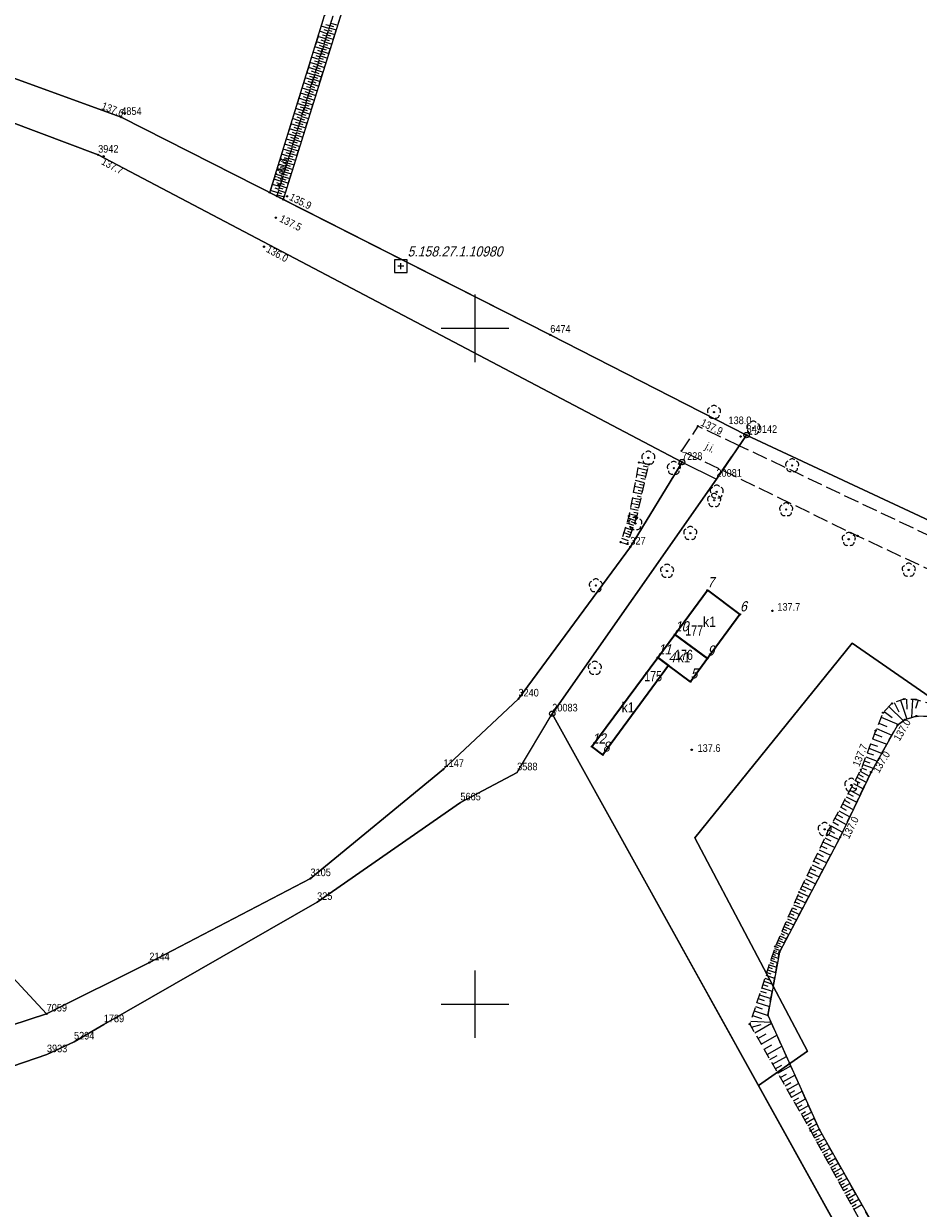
# Model space of a CAD drawing. Header units: metres. Extents: x 5548743 to 5556416, y 5707500 to 5714000.
# Tile 115 of 244: x 5553033 to 5553166, y 5711170 to 5711345. Entities that reach past the tile are written whole.
import ezdxf
from ezdxf.enums import TextEntityAlignment as Align

# ---------------------------------------------------------------- set-up
doc = ezdxf.new("R2010")
doc.units = ezdxf.units.M
for name, pattern in [('1.5_0.75', [2.25, 1.5, -0.75]), ('2.25_0.75', [3, 2.25, -0.75]), ('219-1000', [0])]:
    doc.linetypes.add(name, pattern=pattern)
doc.layers.get('0').update_dxf_attribs({"color": 2, "lineweight": 5})
doc.styles.get("Standard").update_dxf_attribs({"font": 'Working1250', "width": 0.75})

# ---------------------------------------------------------------- blocks, each defined once
blk = doc.blocks.new('PUNKTBUD')
at = {"color": 0}
blk.add_circle((0, 0), 0.09, dxfattribs=at)
blk = doc.blocks.new('203')
at = {"linetype": 'Continuous', "lineweight": 0}
h = blk.add_hatch(color=0, dxfattribs=at)
edge = h.paths.add_edge_path()
edge.add_arc((0, 0), 0.09, 0, 360)
blk = doc.blocks.new('202')
at = {"color": 0, "linetype": 'Continuous', "lineweight": 0}
blk.add_circle((0, 0), 0.4, dxfattribs=at)
blk = doc.blocks.new('OP021')
at = {"linetype": 'Continuous', "lineweight": 13}
h = blk.add_hatch(color=0, dxfattribs=at)
edge = h.paths.add_edge_path()
edge.add_arc((0, 0), 0.1, 0, 360)
at = {"color": 0, "linetype": 'Continuous', "lineweight": -3}
for centre, start, end in [((-0.476, 0.154), 110.388, 213.756), ((0, 0.5), 38.316, 141.684), ((0.476, 0.154), 326.244, 69.612), ((-0.294, -0.404), 182.272, 285.64), ((0.294, -0.404), 254.36, 357.728), ((0.294, -0.404), 254.36, 357.728)]:
    blk.add_arc(centre, 0.5, start, end, dxfattribs=at)
blk = doc.blocks.new('PW01')
at = {"linetype": 'Continuous', "lineweight": 13}
h = blk.add_hatch(color=0, dxfattribs=at)
edge = h.paths.add_edge_path()
edge.add_arc((0, 0), 0.18, 0, 360)
blk = doc.blocks.new('PIKIETAW1891')
at = {"color": 0}
blk.add_circle((0, 0), 0.09, dxfattribs=at)
blk = doc.blocks.new('OSSP')
at = {"color": 0}
for p, q in [((-0.939, 0.938), (-0.939, -0.938)), ((-0.939, 0.938), (-0.939, -0.938)), ((0.936, 0.938), (-0.939, 0.938)), ((0.936, 0.938), (-0.939, 0.938)), ((0.45, 0), (-0.45, 0)), ((0.45, 0), (-0.45, 0)), ((0, -0.45), (0, 0.45)), ((0, -0.45), (0, 0.45)), ((0.936, -0.938), (0.936, 0.938)), ((0.936, -0.938), (0.936, 0.938)), ((-0.939, -0.938), (0.936, -0.938)), ((-0.939, -0.938), (0.936, -0.938))]:
    blk.add_line(p, q, dxfattribs=at)
blk = doc.blocks.new('RAMKA1000K')
at = {"color": 0}
for p, q in [((300, 295), (300, 305)), ((295, 300), (305, 300)), ((300, 195), (300, 205)), ((295, 200), (305, 200))]:
    blk.add_line(p, q, dxfattribs=at)

msp = doc.modelspace()

# ---------------------------------------------------------------- linework, layer by layer
at = {"layer": '000 Inne (niezydentyfikowane)', "color": 7, "linetype": 'CONTINUOUS', "lineweight": 18, "flags": 128}
for points in [[(5553078.63, 5711345.15), (5553079.67, 5711344.83)], [(5553078.13, 5711343.56), (5553076.98, 5711343.92)], [(5553078.37, 5711344.33), (5553077.22, 5711344.69)], [(5553078.01, 5711343.18), (5553077.44, 5711343.36)], [(5553078.25, 5711343.94), (5553077.68, 5711344.12)], [(5553078.49, 5711344.71), (5553077.91, 5711344.89)], [(5553078.09, 5711343.41), (5553078.61, 5711343.25)], [(5553078.19, 5711343.76), (5553079.24, 5711343.43)], [(5553078.3, 5711344.11), (5553078.82, 5711343.94)], [(5553078.41, 5711344.45), (5553079.46, 5711344.13)], [(5553078.52, 5711344.8), (5553079.04, 5711344.64)], [(5553077.42, 5711341.26), (5553076.27, 5711341.62)], [(5553077.66, 5711342.03), (5553076.51, 5711342.38)], [(5553077.89, 5711342.79), (5553076.74, 5711343.15)], [(5553077.54, 5711341.64), (5553076.96, 5711341.82)], [(5553077.78, 5711342.41), (5553077.2, 5711342.59)], [(5553077.55, 5711341.67), (5553078.59, 5711341.35)], [(5553077.65, 5711342.02), (5553078.17, 5711341.86)], [(5553077.76, 5711342.37), (5553078.8, 5711342.04)], [(5553077.87, 5711342.72), (5553078.39, 5711342.55)], [(5553077.98, 5711343.06), (5553079.02, 5711342.74)], [(5553076.94, 5711339.73), (5553075.8, 5711340.09)], [(5553077.18, 5711340.5), (5553076.03, 5711340.85)], [(5553077.06, 5711340.12), (5553076.49, 5711340.29)], [(5553077.3, 5711340.88), (5553076.73, 5711341.06)], [(5553077.01, 5711339.94), (5553077.53, 5711339.78)], [(5553077.11, 5711340.29), (5553078.15, 5711339.96)], [(5553077.22, 5711340.63), (5553077.74, 5711340.47)], [(5553077.33, 5711340.98), (5553078.37, 5711340.66)], [(5553077.44, 5711341.33), (5553077.96, 5711341.16)], [(5553076.47, 5711338.21), (5553075.33, 5711338.56)], [(5553076.71, 5711338.97), (5553075.56, 5711339.33)], [(5553076.35, 5711337.83), (5553075.78, 5711338.01)], [(5553076.59, 5711338.59), (5553076.02, 5711338.77)], [(5553076.82, 5711339.35), (5553076.25, 5711339.53)], [(5553076.47, 5711338.21), (5553077.51, 5711337.89)], [(5553076.58, 5711338.56), (5553077.09, 5711338.39)], [(5553076.68, 5711338.9), (5553077.72, 5711338.58)], [(5553076.79, 5711339.25), (5553077.31, 5711339.09)], [(5553076.9, 5711339.59), (5553077.94, 5711339.27)], [(5553075.76, 5711335.93), (5553074.62, 5711336.28)], [(5553076, 5711336.69), (5553074.86, 5711337.04)], [(5553076.23, 5711337.45), (5553075.09, 5711337.8)], [(5553075.88, 5711336.31), (5553075.31, 5711336.49)], [(5553076.11, 5711337.07), (5553075.54, 5711337.25)], [(5553075.93, 5711336.48), (5553076.45, 5711336.32)], [(5553076.04, 5711336.83), (5553077.07, 5711336.51)], [(5553076.15, 5711337.17), (5553076.66, 5711337.01)], [(5553076.25, 5711337.52), (5553077.29, 5711337.2)], [(5553076.36, 5711337.86), (5553076.88, 5711337.7)], [(5553075.29, 5711334.42), (5553074.15, 5711334.77)], [(5553075.52, 5711335.17), (5553074.39, 5711335.53)], [(5553075.41, 5711334.79), (5553074.84, 5711334.97)], [(5553075.64, 5711335.55), (5553075.07, 5711335.73)], [(5553075.29, 5711334.42), (5553075.8, 5711334.26)], [(5553075.4, 5711334.76), (5553076.43, 5711334.44)], [(5553075.5, 5711335.11), (5553076.02, 5711334.94)], [(5553075.61, 5711335.45), (5553076.64, 5711335.13)], [(5553075.72, 5711335.79), (5553076.23, 5711335.63)], [(5553075.82, 5711336.14), (5553076.86, 5711335.82)], [(5553074.82, 5711332.9), (5553073.69, 5711333.26)], [(5553075.05, 5711333.66), (5553073.92, 5711334.01)], [(5553074.7, 5711332.53), (5553074.13, 5711332.7)], [(5553074.94, 5711333.28), (5553074.37, 5711333.46)], [(5553075.17, 5711334.04), (5553074.6, 5711334.21)], [(5553074.75, 5711332.7), (5553075.78, 5711332.38)], [(5553074.86, 5711333.04), (5553075.38, 5711332.88)], [(5553074.97, 5711333.38), (5553076, 5711333.06)], [(5553075.07, 5711333.73), (5553075.59, 5711333.57)], [(5553075.18, 5711334.07), (5553076.21, 5711333.75)], [(5553074.12, 5711330.64), (5553072.99, 5711331)], [(5553074.35, 5711331.4), (5553073.22, 5711331.75)], [(5553074.58, 5711332.15), (5553073.45, 5711332.5)], [(5553074.23, 5711331.02), (5553073.67, 5711331.2)], [(5553074.47, 5711331.77), (5553073.9, 5711331.95)], [(5553074.22, 5711330.98), (5553074.73, 5711330.82)], [(5553074.33, 5711331.32), (5553075.35, 5711331)], [(5553074.43, 5711331.67), (5553074.95, 5711331.51)], [(5553074.54, 5711332.01), (5553075.57, 5711331.69)], [(5553074.65, 5711332.35), (5553075.16, 5711332.19)], [(5553073.65, 5711329.14), (5553072.52, 5711329.49)], [(5553073.88, 5711329.89), (5553072.75, 5711330.24)], [(5553073.76, 5711329.52), (5553073.2, 5711329.69)], [(5553074, 5711330.27), (5553073.43, 5711330.44)], [(5553073.69, 5711329.27), (5553074.71, 5711328.95)], [(5553073.79, 5711329.61), (5553074.31, 5711329.45)], [(5553073.9, 5711329.95), (5553074.93, 5711329.63)], [(5553074.01, 5711330.3), (5553074.52, 5711330.14)], [(5553074.11, 5711330.64), (5553075.14, 5711330.32)], [(5553073.18, 5711327.65), (5553072.06, 5711327.99)], [(5553073.41, 5711328.39), (5553072.29, 5711328.74)], [(5553073.07, 5711327.27), (5553072.5, 5711327.45)], [(5553073.3, 5711328.02), (5553072.74, 5711328.19)], [(5553073.53, 5711328.77), (5553072.97, 5711328.94)], [(5553073.16, 5711327.56), (5553073.67, 5711327.4)], [(5553073.26, 5711327.9), (5553074.29, 5711327.58)], [(5553073.37, 5711328.24), (5553073.88, 5711328.08)], [(5553073.47, 5711328.59), (5553074.5, 5711328.27)], [(5553073.58, 5711328.93), (5553074.09, 5711328.77)], [(5553072.49, 5711325.41), (5553071.37, 5711325.75)], [(5553072.72, 5711326.15), (5553071.6, 5711326.5)], [(5553072.95, 5711326.9), (5553071.83, 5711327.25)], [(5553072.6, 5711325.78), (5553072.04, 5711325.95)], [(5553072.83, 5711326.52), (5553072.27, 5711326.7)], [(5553072.62, 5711325.86), (5553073.65, 5711325.54)], [(5553072.73, 5711326.2), (5553073.24, 5711326.04)], [(5553072.84, 5711326.54), (5553073.86, 5711326.22)], [(5553072.94, 5711326.88), (5553073.45, 5711326.72)], [(5553073.05, 5711327.22), (5553074.07, 5711326.9)], [(5553072.02, 5711323.92), (5553070.91, 5711324.26)], [(5553072.25, 5711324.66), (5553071.14, 5711325.01)], [(5553072.14, 5711324.29), (5553071.58, 5711324.46)], [(5553072.37, 5711325.03), (5553071.81, 5711325.21)], [(5553072.1, 5711324.15), (5553072.61, 5711323.99)], [(5553072.2, 5711324.49), (5553073.22, 5711324.18)], [(5553072.31, 5711324.83), (5553072.82, 5711324.67)], [(5553072.41, 5711325.17), (5553073.43, 5711324.86)], [(5553072.52, 5711325.51), (5553073.03, 5711325.36)], [(5553071.56, 5711322.43), (5553070.45, 5711322.78)], [(5553071.79, 5711323.17), (5553070.68, 5711323.52)], [(5553071.44, 5711322.06), (5553070.89, 5711322.23)], [(5553071.68, 5711322.8), (5553071.12, 5711322.98)], [(5553071.91, 5711323.55), (5553071.35, 5711323.72)], [(5553071.57, 5711322.45), (5553072.58, 5711322.14)], [(5553071.67, 5711322.79), (5553072.18, 5711322.64)], [(5553071.78, 5711323.13), (5553072.8, 5711322.82)], [(5553071.88, 5711323.47), (5553072.39, 5711323.31)], [(5553071.99, 5711323.81), (5553073.01, 5711323.5)], [(5553071.1, 5711320.94), (5553069.99, 5711321.28)], [(5553071.33, 5711321.69), (5553070.22, 5711322.04)], [(5553070.97, 5711320.53), (5553070.41, 5711320.71)], [(5553071.21, 5711321.32), (5553070.66, 5711321.49)], [(5553070.93, 5711320.42), (5553071.95, 5711320.1)], [(5553071.04, 5711320.76), (5553071.55, 5711320.6)], [(5553071.14, 5711321.1), (5553072.16, 5711320.78)], [(5553071.25, 5711321.44), (5553071.76, 5711321.28)], [(5553071.36, 5711321.78), (5553072.37, 5711321.46)], [(5553071.46, 5711322.12), (5553071.97, 5711321.96)], [(5553070.81, 5711320.02), (5553069.7, 5711320.36)], [(5553070.72, 5711319.74), (5553071.74, 5711319.43)], [(5553070.83, 5711320.08), (5553071.34, 5711319.92)], [(5553125.29, 5711278.05), (5553123.91, 5711278.36)], [(5553125.5, 5711278.97), (5553124.09, 5711279.29)], [(5553125.4, 5711278.51), (5553124.7, 5711278.67)], [(5553125.61, 5711279.44), (5553124.89, 5711279.6)], [(5553124.89, 5711276.28), (5553123.58, 5711276.58)], [(5553125.09, 5711277.15), (5553123.75, 5711277.46)], [(5553124.99, 5711276.71), (5553124.33, 5711276.86)], [(5553125.19, 5711277.6), (5553124.51, 5711277.75)], [(5553124.51, 5711274.6), (5553123.27, 5711274.88)], [(5553124.7, 5711275.43), (5553123.43, 5711275.72)], [(5553124.6, 5711275.01), (5553123.98, 5711275.16)], [(5553124.79, 5711275.85), (5553124.15, 5711276)], [(5553124.15, 5711273.02), (5553122.98, 5711273.28)], [(5553124.33, 5711273.8), (5553123.12, 5711274.07)], [(5553124.24, 5711273.4), (5553123.64, 5711273.54)], [(5553124.42, 5711274.2), (5553123.81, 5711274.34)], [(5553123.77, 5711271.51), (5553122.68, 5711271.9)], [(5553123.98, 5711272.25), (5553122.84, 5711272.51)], [(5553123.64, 5711271.15), (5553123.1, 5711271.35)], [(5553123.89, 5711271.88), (5553123.33, 5711272.01)], [(5553124.06, 5711272.63), (5553123.48, 5711272.76)], [(5553123.02, 5711269.4), (5553121.99, 5711269.77)], [(5553123.27, 5711270.1), (5553122.22, 5711270.47)], [(5553123.52, 5711270.8), (5553122.45, 5711271.18)], [(5553123.15, 5711269.75), (5553122.63, 5711269.94)], [(5553123.39, 5711270.45), (5553122.86, 5711270.64)], [(5553122.72, 5711268.54), (5553121.72, 5711268.9)], [(5553122.89, 5711269.03), (5553122.38, 5711269.21)], [(5553163.88, 5711245.12), (5553163.89, 5711243.65)], [(5553164.75, 5711245.07), (5553164.62, 5711242.4)], [(5553160.57, 5711243.3), (5553161.71, 5711242.41)], [(5553161.26, 5711244.03), (5553163.39, 5711241.91)], [(5553162.04, 5711244.62), (5553162.72, 5711243.26)], [(5553162.95, 5711244.95), (5553163.91, 5711242.17)], [(5553165.56, 5711244.96), (5553165.21, 5711243.72)], [(5553159.75, 5711241.59), (5553160.94, 5711241.09)], [(5553160.11, 5711242.45), (5553162.68, 5711241.38)], [(5553159.1, 5711239.99), (5553160.21, 5711239.57)], [(5553159.41, 5711240.77), (5553161.7, 5711239.82)], [(5553158.55, 5711238.53), (5553159.55, 5711238.15)], [(5553158.82, 5711239.24), (5553160.93, 5711238.44)], [(5553157.82, 5711236.6), (5553159.52, 5711235.95)], [(5553158.05, 5711237.2), (5553158.95, 5711236.87)], [(5553158.29, 5711237.85), (5553160.18, 5711237.13)], [(5553157.2, 5711234.95), (5553157.92, 5711234.68)], [(5553157.39, 5711235.47), (5553158.92, 5711234.89)], [(5553157.6, 5711236.02), (5553158.41, 5711235.71)], [(5553156.25, 5711233.1), (5553156.96, 5711232.72)], [(5553156.5, 5711233.56), (5553157.89, 5711232.82)], [(5553156.74, 5711234.02), (5553157.43, 5711233.65)], [(5553156.98, 5711234.47), (5553158.33, 5711233.75)], [(5553155.22, 5711231.18), (5553155.97, 5711230.78)], [(5553155.48, 5711231.67), (5553156.97, 5711230.88)], [(5553155.74, 5711232.16), (5553156.47, 5711231.77)], [(5553156, 5711232.63), (5553157.43, 5711231.86)], [(5553154.4, 5711229.66), (5553155.98, 5711228.81)], [(5553154.68, 5711230.17), (5553155.46, 5711229.76)], [(5553154.95, 5711230.68), (5553156.48, 5711229.86)], [(5553153.25, 5711227.51), (5553154.94, 5711226.6)], [(5553153.54, 5711228.06), (5553154.37, 5711227.61)], [(5553153.83, 5711228.6), (5553155.47, 5711227.72)], [(5553154.12, 5711229.13), (5553154.92, 5711228.7)], [(5553152.33, 5711225.8), (5553153.22, 5711225.32)], [(5553152.64, 5711226.38), (5553154.39, 5711225.44)], [(5553152.95, 5711226.95), (5553153.81, 5711226.49)], [(5553151.76, 5711224.6), (5553152.65, 5711224.18)], [(5553152.04, 5711225.2), (5553153.85, 5711224.35)], [(5553150.66, 5711222.27), (5553151.5, 5711221.87)], [(5553150.93, 5711222.84), (5553152.63, 5711222.04)], [(5553151.2, 5711223.42), (5553152.06, 5711223.01)], [(5553151.48, 5711224), (5553153.23, 5711223.18)], [(5553149.88, 5711220.61), (5553151.48, 5711219.86)], [(5553150.14, 5711221.16), (5553150.95, 5711220.77)], [(5553150.4, 5711221.71), (5553152.04, 5711220.93)], [(5553149.13, 5711219.03), (5553149.9, 5711218.67)], [(5553149.38, 5711219.55), (5553150.93, 5711218.82)], [(5553149.63, 5711220.08), (5553150.41, 5711219.71)], [(5553148.19, 5711217.04), (5553148.91, 5711216.7)], [(5553148.42, 5711217.52), (5553149.88, 5711216.84)], [(5553148.65, 5711218.02), (5553149.39, 5711217.67)], [(5553148.89, 5711218.52), (5553150.39, 5711217.81)], [(5553147.55, 5711215.61), (5553148.91, 5711215.01)], [(5553147.75, 5711216.08), (5553148.45, 5711215.77)], [(5553147.96, 5711216.55), (5553149.39, 5711215.92)], [(5553146.77, 5711213.84), (5553148, 5711213.29)], [(5553146.95, 5711214.27), (5553147.59, 5711213.99)], [(5553147.15, 5711214.7), (5553148.44, 5711214.13)], [(5553147.34, 5711215.15), (5553148.01, 5711214.86)], [(5553145.89, 5711211.86), (5553146.44, 5711211.62)], [(5553146.06, 5711212.23), (5553147.18, 5711211.74)], [(5553146.23, 5711212.62), (5553146.8, 5711212.37)], [(5553146.4, 5711213.02), (5553147.58, 5711212.5)], [(5553146.58, 5711213.42), (5553147.19, 5711213.16)], [(5553145.12, 5711210.1), (5553146.09, 5711209.67)], [(5553145.26, 5711210.44), (5553145.76, 5711210.22)], [(5553145.42, 5711210.78), (5553146.44, 5711210.33)], [(5553145.57, 5711211.13), (5553146.09, 5711210.9)], [(5553145.73, 5711211.49), (5553146.8, 5711211.02)], [(5553144.33, 5711208.25), (5553145.19, 5711207.96)], [(5553144.43, 5711208.55), (5553144.87, 5711208.36)], [(5553144.56, 5711208.84), (5553145.44, 5711208.45)], [(5553144.7, 5711209.14), (5553145.15, 5711208.95)], [(5553144.83, 5711209.46), (5553145.76, 5711209.05)], [(5553144.97, 5711209.77), (5553145.45, 5711209.57)], [(5553143.75, 5711206.49), (5553144.76, 5711206.16)], [(5553143.86, 5711206.81), (5553144.34, 5711206.65)], [(5553143.96, 5711207.11), (5553144.88, 5711206.81)], [(5553144.05, 5711207.4), (5553144.49, 5711207.26)], [(5553144.15, 5711207.68), (5553144.99, 5711207.41)], [(5553144.23, 5711207.96), (5553144.64, 5711207.82)], [(5553143.29, 5711205.08), (5553144.49, 5711204.69)], [(5553143.41, 5711205.46), (5553143.99, 5711205.27)], [(5553143.53, 5711205.82), (5553144.63, 5711205.46)], [(5553143.65, 5711206.16), (5553144.17, 5711205.99)], [(5553142.74, 5711203.4), (5553144.17, 5711202.93)], [(5553142.89, 5711203.85), (5553143.57, 5711203.62)], [(5553143.03, 5711204.28), (5553144.33, 5711203.85)], [(5553143.16, 5711204.69), (5553143.79, 5711204.48)], [(5553142.08, 5711201.39), (5553143.78, 5711200.83)], [(5553142.25, 5711201.93), (5553143.07, 5711201.66)], [(5553142.42, 5711202.44), (5553143.98, 5711201.93)], [(5553142.58, 5711202.93), (5553143.33, 5711202.68)], [(5553141.5, 5711199.64), (5553142.47, 5711199.32)], [(5553141.7, 5711200.25), (5553143.56, 5711199.64)], [(5553141.9, 5711200.83), (5553142.78, 5711200.54)], [(5553141.07, 5711198.33), (5553142.41, 5711197.89)], [(5553141.29, 5711199), (5553143.36, 5711198.32)], [(5553140.8, 5711197.49), (5553143.79, 5711197.36)], [(5553140.9, 5711196.61), (5553142.34, 5711196.98)], [(5553141.39, 5711195.75), (5553143.87, 5711197.17)], [(5553141.87, 5711194.91), (5553143.07, 5711195.6)], [(5553142.33, 5711194.1), (5553144.66, 5711195.43)], [(5553142.78, 5711193.32), (5553143.91, 5711193.96)], [(5553143.21, 5711192.56), (5553145.39, 5711193.81)], [(5553143.63, 5711191.83), (5553144.69, 5711192.43)], [(5553144.04, 5711191.12), (5553146.08, 5711192.28)], [(5553144.43, 5711190.43), (5553145.42, 5711191)], [(5553144.81, 5711189.77), (5553146.72, 5711190.86)], [(5553145.18, 5711189.13), (5553146.1, 5711189.65)], [(5553145.54, 5711188.5), (5553147.32, 5711189.52)], [(5553145.88, 5711187.9), (5553146.74, 5711188.4)], [(5553146.21, 5711187.32), (5553147.88, 5711188.28)], [(5553146.54, 5711186.76), (5553147.34, 5711187.22)], [(5553146.85, 5711186.22), (5553148.41, 5711187.11)], [(5553147.15, 5711185.69), (5553147.9, 5711186.12)], [(5553147.44, 5711185.18), (5553148.9, 5711186.02)], [(5553147.72, 5711184.69), (5553148.43, 5711185.09)], [(5553147.99, 5711184.21), (5553149.36, 5711185)], [(5553148.26, 5711183.75), (5553148.92, 5711184.13)], [(5553148.51, 5711183.31), (5553149.79, 5711184.04)], [(5553148.76, 5711182.88), (5553149.38, 5711183.23)], [(5553149, 5711182.46), (5553150.19, 5711183.15)], [(5553149.23, 5711182.06), (5553149.81, 5711182.39)], [(5553149.45, 5711181.67), (5553150.57, 5711182.31)], [(5553149.67, 5711181.29), (5553150.21, 5711181.6)], [(5553149.87, 5711180.92), (5553150.93, 5711181.51)], [(5553150.07, 5711180.56), (5553150.6, 5711180.86)], [(5553150.26, 5711180.21), (5553151.32, 5711180.79)], [(5553150.46, 5711179.86), (5553150.99, 5711180.15)], [(5553150.65, 5711179.5), (5553151.72, 5711180.09)], [(5553150.85, 5711179.14), (5553151.38, 5711179.44)], [(5553151.04, 5711178.79), (5553152.12, 5711179.38)], [(5553151.24, 5711178.43), (5553151.78, 5711178.72)], [(5553151.44, 5711178.06), (5553152.53, 5711178.66)], [(5553151.64, 5711177.7), (5553152.19, 5711178)], [(5553151.84, 5711177.34), (5553152.94, 5711177.94)], [(5553152.04, 5711176.97), (5553152.59, 5711177.27)], [(5553152.24, 5711176.6), (5553153.35, 5711177.21)], [(5553152.44, 5711176.23), (5553153, 5711176.54)], [(5553152.65, 5711175.86), (5553153.77, 5711176.48)], [(5553152.85, 5711175.49), (5553153.42, 5711175.8)], [(5553153.06, 5711175.11), (5553154.19, 5711175.73)], [(5553153.27, 5711174.74), (5553153.83, 5711175.05)], [(5553153.47, 5711174.36), (5553154.61, 5711174.98)], [(5553153.68, 5711173.98), (5553154.26, 5711174.29)], [(5553153.89, 5711173.59), (5553155.04, 5711174.23)], [(5553154.1, 5711173.21), (5553154.68, 5711173.53)], [(5553154.31, 5711172.83), (5553155.48, 5711173.46)], [(5553154.53, 5711172.44), (5553155.11, 5711172.76)], [(5553154.74, 5711172.05), (5553155.91, 5711172.69)], [(5553154.95, 5711171.66), (5553155.54, 5711171.98)], [(5553155.17, 5711171.27), (5553156.35, 5711171.92)], [(5553155.38, 5711170.87), (5553155.98, 5711171.2)], [(5553155.6, 5711170.48), (5553156.8, 5711171.13)], [(5553155.82, 5711170.08), (5553156.42, 5711170.41)], [(5553156.04, 5711169.68), (5553157.24, 5711170.34)]]:
    msp.add_lwpolyline(points, dxfattribs=at)
at = {"layer": '216-obręb ewidencyjny', "color": 7, "linetype": 'CONTINUOUS', "lineweight": 25, "flags": 128}
for points in [[(5553303.29, 5711172.41), (5553245.53, 5711230.59), (5553201.96, 5711255.35), (5553140.19, 5711284.18), (5553135.72, 5711277.69), (5553111.42, 5711242.97), (5553187.3, 5711106.28), (5553112.55, 5711070.64), (5552871.37, 5711055.67), (5552911.56, 5711176.56), (5552902.55, 5711179.99), (5552857.56, 5711200.05), (5552823.52, 5711222.08), (5552811.69, 5711238.16), (5552792.63, 5711262.96), (5552771.45, 5711305.07), (5552757.83, 5711364.93), (5552755.89, 5711371.71), (5552732.07, 5711369.95), (5552708.66, 5711378.89), (5552680.03, 5711429.79), (5552679.16, 5711442.78), (5552714.87, 5711541.1)], [(5552714.87, 5711541.1), (5552679.16, 5711442.78), (5552680.03, 5711429.79), (5552708.66, 5711378.89), (5552732.07, 5711369.95), (5552755.89, 5711371.71), (5552757.83, 5711364.93), (5552771.45, 5711305.07), (5552792.63, 5711262.96), (5552811.69, 5711238.16), (5552823.52, 5711222.08), (5552857.56, 5711200.05), (5552902.55, 5711179.99), (5552911.56, 5711176.56), (5552871.37, 5711055.67), (5553112.55, 5711070.64), (5553187.3, 5711106.28), (5553111.42, 5711242.97), (5553135.72, 5711277.69), (5553140.19, 5711284.18), (5553201.96, 5711255.35), (5553245.53, 5711230.59), (5553303.29, 5711172.41)]]:
    msp.add_lwpolyline(points, dxfattribs=at)
at = {"layer": '217-kontur klasyfikacyjny', "color": 3, "linetype": 'CONTINUOUS', "lineweight": 18, "flags": 128}
for points in [[(5553044.21, 5711325.64), (5553008.62, 5711339)], [(5553130.63, 5711280.19), (5553044.21, 5711325.64)], [(5553122.99, 5711267.66), (5553130.63, 5711280.19)], [(5553106.42, 5711245.18), (5553122.99, 5711267.66)], [(5553095.33, 5711234.76), (5553106.42, 5711245.18)], [(5553075.64, 5711218.6), (5553095.33, 5711234.76)], [(5553051.79, 5711206.16), (5553075.64, 5711218.6)], [(5553036.59, 5711198.58), (5553051.79, 5711206.16)], [(5553010.27, 5711190), (5553036.59, 5711198.58)]]:
    msp.add_lwpolyline(points, dxfattribs=at)
at = {"layer": '218-kontur użytku gruntowego', "color": 3, "linetype": 'CONTINUOUS', "lineweight": 18, "flags": 128}
for points in [[(5553009.97, 5711344.87), (5553047.63, 5711331.22)], [(5553047.63, 5711331.22), (5553009.97, 5711344.87)], [(5553044.21, 5711325.64), (5553008.62, 5711339)], [(5553008.62, 5711339), (5553044.21, 5711325.64)], [(5553047.63, 5711331.22), (5553111.13, 5711299.01)], [(5553111.13, 5711299.01), (5553047.63, 5711331.22)], [(5553130.63, 5711280.19), (5553044.21, 5711325.64)], [(5553044.21, 5711325.64), (5553130.63, 5711280.19)], [(5553111.13, 5711299.01), (5553140.19, 5711284.18)], [(5553140.19, 5711284.18), (5553111.13, 5711299.01)], [(5553140.19, 5711284.18), (5553135.72, 5711277.69)], [(5553135.72, 5711277.69), (5553140.19, 5711284.18)], [(5553140.19, 5711284.18), (5553201.96, 5711255.35)], [(5553201.96, 5711255.35), (5553140.19, 5711284.18)], [(5553122.99, 5711267.66), (5553130.63, 5711280.19)], [(5553130.63, 5711280.19), (5553122.99, 5711267.66)], [(5553135.72, 5711277.69), (5553111.42, 5711242.97)], [(5553111.42, 5711242.97), (5553135.72, 5711277.69)], [(5553106.42, 5711245.18), (5553122.99, 5711267.66)], [(5553122.99, 5711267.66), (5553106.42, 5711245.18)], [(5553155.81, 5711253.39), (5553132.52, 5711224.59)], [(5553132.52, 5711224.59), (5553155.81, 5711253.39)], [(5553264.63, 5711178.05), (5553155.81, 5711253.39)], [(5553155.81, 5711253.39), (5553264.63, 5711178.05)], [(5553095.33, 5711234.76), (5553106.42, 5711245.18)], [(5553106.42, 5711245.18), (5553095.33, 5711234.76)], [(5553106.23, 5711234.26), (5553111.42, 5711242.97)], [(5553111.42, 5711242.97), (5553141.95, 5711187.99)], [(5553075.64, 5711218.6), (5553095.33, 5711234.76)], [(5553095.33, 5711234.76), (5553075.64, 5711218.6)], [(5553097.83, 5711229.81), (5553106.23, 5711234.26)], [(5553076.62, 5711215.09), (5553097.83, 5711229.81)], [(5553132.52, 5711224.59), (5553149.21, 5711193.04)], [(5553149.21, 5711193.04), (5553132.52, 5711224.59)], [(5553051.79, 5711206.16), (5553075.64, 5711218.6)], [(5553075.64, 5711218.6), (5553051.79, 5711206.16)], [(5553045.05, 5711196.99), (5553076.62, 5711215.09)], [(5553036.59, 5711198.58), (5553051.79, 5711206.16)], [(5553051.79, 5711206.16), (5553036.59, 5711198.58)], [(5553010.27, 5711190), (5553036.59, 5711198.58)], [(5553036.59, 5711198.58), (5553010.27, 5711190)], [(5553040.64, 5711194.44), (5553045.05, 5711196.99)], [(5553036.63, 5711192.55), (5553040.64, 5711194.44)], [(5553021.34, 5711187.33), (5553036.63, 5711192.55)], [(5553149.21, 5711193.04), (5553141.95, 5711187.99)], [(5553141.95, 5711187.99), (5553149.21, 5711193.04)], [(5553141.95, 5711187.99), (5553180.07, 5711119.31)]]:
    msp.add_lwpolyline(points, dxfattribs=at)
at = {"layer": '219-działka ewidencyjna', "color": 7, "linetype": '219-1000', "lineweight": 18, "flags": 128}
for points in [[(5553009.97, 5711344.87), (5553047.63, 5711331.22)], [(5553008.62, 5711339), (5553044.21, 5711325.64)], [(5553047.63, 5711331.22), (5553111.13, 5711299.01)], [(5553044.21, 5711325.64), (5553130.63, 5711280.19)], [(5553111.13, 5711299.01), (5553140.19, 5711284.18)], [(5553135.72, 5711277.69), (5553140.19, 5711284.18)], [(5553140.19, 5711284.18), (5553201.96, 5711255.35)], [(5553130.63, 5711280.19), (5553122.99, 5711267.66)], [(5553130.63, 5711280.19), (5553135.72, 5711277.69)], [(5553135.72, 5711277.69), (5553111.42, 5711242.97)], [(5553122.99, 5711267.66), (5553106.42, 5711245.18)], [(5553106.42, 5711245.18), (5553095.33, 5711234.76)], [(5553106.23, 5711234.26), (5553111.42, 5711242.97)], [(5553111.42, 5711242.97), (5553187.3, 5711106.28)], [(5553095.33, 5711234.76), (5553075.64, 5711218.6)], [(5553106.23, 5711234.26), (5553097.83, 5711229.81)], [(5553097.83, 5711229.81), (5553076.62, 5711215.09)], [(5553075.64, 5711218.6), (5553051.79, 5711206.16)], [(5553076.62, 5711215.09), (5553045.05, 5711196.99)], [(5553051.79, 5711206.16), (5553036.59, 5711198.58)], [(5553036.59, 5711198.58), (5553010.27, 5711190)], [(5553045.05, 5711196.99), (5553040.64, 5711194.44)], [(5553040.64, 5711194.44), (5553036.63, 5711192.55)], [(5553036.63, 5711192.55), (5553021.34, 5711187.33)]]:
    msp.add_lwpolyline(points, dxfattribs=at)
at = {"layer": '312-budynek ewidencyjny', "color": 7, "linetype": 'CONTINUOUS', "lineweight": 35, "flags": 128}
for points in [[(5553129.56, 5711254.7), (5553134.38, 5711261.23)], [(5553134.38, 5711261.23), (5553139.21, 5711257.66)], [(5553139.21, 5711257.66), (5553134.4, 5711251.12)], [(5553127.04, 5711251.29), (5553129.56, 5711254.7)], [(5553129.56, 5711254.7), (5553134.4, 5711251.12)], [(5553134.4, 5711251.12), (5553129.56, 5711254.7)], [(5553117.29, 5711238.1), (5553127.04, 5711251.29)], [(5553128.62, 5711250.11), (5553127.04, 5711251.29)], [(5553127.04, 5711251.29), (5553128.62, 5711250.11)], [(5553134.4, 5711251.12), (5553131.89, 5711247.71)], [(5553128.62, 5711250.11), (5553118.9, 5711236.9)], [(5553131.89, 5711247.71), (5553128.62, 5711250.11)], [(5553118.9, 5711236.9), (5553117.29, 5711238.1)]]:
    msp.add_lwpolyline(points, dxfattribs=at)
at = {"layer": 'jezdnia', "color": 7, "linetype": '2.25_0.75', "lineweight": 18, "flags": 128}
for points in [[(5553139.11, 5711282.61), (5553132.97, 5711285.5), (5553130.55, 5711281.85), (5553136.62, 5711279)], [(5553136.62, 5711279), (5553156.62, 5711269.27), (5553186, 5711255.5), (5553191.98, 5711252.03), (5553227.66, 5711234.11), (5553238.87, 5711226.82), (5553247.01, 5711221.15), (5553254.24, 5711213.67), (5553264.25, 5711202.99), (5553285.22, 5711180.75), (5553287.16, 5711183.27), (5553261.6, 5711211.94), (5553249.88, 5711224.64), (5553241.64, 5711230.79), (5553230.1, 5711237.36), (5553208, 5711248.74), (5553188.55, 5711259.18), (5553139.11, 5711282.61)]]:
    msp.add_lwpolyline(points, close=True, dxfattribs=at)
at = {"layer": 'skarpa nieumocniona', "color": 7, "linetype": '1.5_0.75', "lineweight": 18, "flags": 128}
for points in [[(5553069.61, 5711320.07), (5553070.66, 5711319.54), (5553110.68, 5711448.17), (5553109.35, 5711448.65)], [(5553069.61, 5711320.07), (5553070.66, 5711319.54), (5553110.68, 5711448.17), (5553109.35, 5711448.65)], [(5553071.62, 5711319.05), (5553111.86, 5711447.85), (5553110.68, 5711448.17), (5553070.66, 5711319.54)], [(5553071.62, 5711319.05), (5553111.86, 5711447.85), (5553110.68, 5711448.17), (5553070.66, 5711319.54)], [(5553125.7, 5711279.84), (5553124.24, 5711280.13), (5553122.78, 5711272.21), (5553121.54, 5711268.35), (5553122.55, 5711268.07), (5553123.88, 5711271.83)], [(5553125.7, 5711279.84), (5553124.24, 5711280.13), (5553122.78, 5711272.21), (5553121.54, 5711268.35), (5553122.55, 5711268.07), (5553123.88, 5711271.83)], [(5553154.92, 5711165.3), (5553158.52, 5711168.09), (5553150.98, 5711181.4), (5553143.33, 5711198.38), (5553145.04, 5711207.69), (5553154.04, 5711224.71), (5553158.61, 5711234.34), (5553162.52, 5711241.27), (5553163.63, 5711242.08), (5553165.3, 5711242.62), (5553166.94, 5711242.58), (5553178.13, 5711237.01), (5553192.45, 5711229.48), (5553210.38, 5711218.36), (5553213.64, 5711216.29), (5553229.18, 5711205.19), (5553255.88, 5711180.58), (5553263.96, 5711173.04), (5553260.44, 5711167.92), (5553258.22, 5711165.72), (5553258.4, 5711165.43), (5553255.29, 5711163.23), (5553255.53, 5711162.73), (5553254.07, 5711161.84), (5553253.83, 5711162.28), (5553252.67, 5711161.46), (5553252.52, 5711161.83), (5553233.14, 5711151.04), (5553200.91, 5711136.45), (5553188.5, 5711132.91), (5553188.87, 5711131.05), (5553202.19, 5711134.44), (5553233.78, 5711148.59), (5553255.61, 5711160.67), (5553262.01, 5711166.63), (5553266.2, 5711173.52), (5553229.27, 5711208.17), (5553212.5, 5711220.3), (5553193.37, 5711231.34), (5553178.25, 5711239.33), (5553167.04, 5711244.54), (5553165.24, 5711245.05), (5553163.46, 5711245.14), (5553161.7, 5711244.49), (5553160.39, 5711243.12), (5553159.28, 5711240.46), (5553157.09, 5711234.67), (5553152.27, 5711225.68), (5553147.97, 5711216.57), (5553144.42, 5711208.52), (5553140.65, 5711197.04), (5553149.68, 5711181.27), (5553157.01, 5711167.91), (5553154.61, 5711165.85)], [(5553154.92, 5711165.3), (5553158.52, 5711168.09), (5553150.98, 5711181.4), (5553143.33, 5711198.38), (5553145.04, 5711207.69), (5553154.04, 5711224.71), (5553158.61, 5711234.34), (5553162.52, 5711241.27), (5553163.63, 5711242.08), (5553165.3, 5711242.62), (5553166.94, 5711242.58), (5553178.13, 5711237.01), (5553192.45, 5711229.48), (5553210.38, 5711218.36), (5553213.64, 5711216.29), (5553229.18, 5711205.19), (5553255.88, 5711180.58), (5553263.96, 5711173.04), (5553260.44, 5711167.92), (5553258.22, 5711165.72), (5553258.4, 5711165.43), (5553255.29, 5711163.23), (5553255.53, 5711162.73), (5553254.07, 5711161.84), (5553253.83, 5711162.28), (5553252.67, 5711161.46), (5553252.52, 5711161.83), (5553233.14, 5711151.04), (5553200.91, 5711136.45), (5553188.5, 5711132.91), (5553188.87, 5711131.05), (5553202.19, 5711134.44), (5553233.78, 5711148.59), (5553255.61, 5711160.67), (5553262.01, 5711166.63), (5553266.2, 5711173.52), (5553229.27, 5711208.17), (5553212.5, 5711220.3), (5553193.37, 5711231.34), (5553178.25, 5711239.33), (5553167.04, 5711244.54), (5553165.24, 5711245.05), (5553163.46, 5711245.14), (5553161.7, 5711244.49), (5553160.39, 5711243.12), (5553159.28, 5711240.46), (5553157.09, 5711234.67), (5553152.27, 5711225.68), (5553147.97, 5711216.57), (5553144.42, 5711208.52), (5553140.65, 5711197.04), (5553149.68, 5711181.27), (5553157.01, 5711167.91), (5553154.61, 5711165.85)]]:
    msp.add_lwpolyline(points, close=True, dxfattribs=at)
at = {"layer": 'woda stojąca', "color": 141, "linetype": 'CONTINUOUS', "lineweight": 18, "flags": 128}
for points in [[(5552972.91, 5711354), (5553009.97, 5711344.87), (5553047.63, 5711331.22), (5553069.61, 5711320.07), (5553109.35, 5711448.65), (5553013.31, 5711480.94)], [(5553071.62, 5711319.05), (5553111.13, 5711299.01), (5553140.19, 5711284.18), (5553198.22, 5711257.08), (5553244.6, 5711403.37), (5553161.58, 5711431.69), (5553111.86, 5711447.85)]]:
    msp.add_lwpolyline(points, close=True, dxfattribs=at)
for points in [[(5553012.76, 5711224.21), (5553036.59, 5711198.58), (5553051.79, 5711206.16), (5553075.64, 5711218.6), (5553095.33, 5711234.76), (5553106.42, 5711245.18), (5553122.99, 5711267.66), (5553130.63, 5711280.19), (5553044.21, 5711325.64), (5553008.62, 5711339)], [(5553260.44, 5711167.92), (5553263.96, 5711173.04), (5553255.88, 5711180.58), (5553229.18, 5711205.19), (5553213.64, 5711216.29), (5553210.38, 5711218.36), (5553192.45, 5711229.48), (5553178.13, 5711237.01), (5553166.94, 5711242.58), (5553165.3, 5711242.62), (5553163.63, 5711242.08), (5553162.52, 5711241.27), (5553158.61, 5711234.34), (5553154.04, 5711224.71), (5553145.04, 5711207.69), (5553143.33, 5711198.38), (5553150.98, 5711181.4), (5553158.52, 5711168.09)]]:
    msp.add_lwpolyline(points, dxfattribs=at)

# ---------------------------------------------------------------- block references
at = {"layer": '202-punkt graniczny', "color": 7, "linetype": 'CONTINUOUS', "lineweight": 18}
for p in [(5553140.19, 5711284.18), (5553130.63, 5711280.19), (5553111.42, 5711242.97)]:
    msp.add_blockref('202', p, dxfattribs=at)
at = {"layer": '203-punkt graniczny', "color": 7, "linetype": 'CONTINUOUS', "lineweight": 18}
for p in [(5553047.63, 5711331.22), (5553044.21, 5711325.64), (5553111.13, 5711299.01), (5553135.72, 5711277.69), (5553122.99, 5711267.66), (5553106.42, 5711245.18), (5553095.33, 5711234.76), (5553106.23, 5711234.26), (5553097.83, 5711229.81), (5553075.64, 5711218.6), (5553076.62, 5711215.09), (5553051.79, 5711206.16), (5553036.59, 5711198.58), (5553045.05, 5711196.99), (5553040.64, 5711194.44), (5553036.63, 5711192.55)]:
    msp.add_blockref('203', p, dxfattribs=at)
at = {"layer": 'drzewo liściaste', "color": 94, "linetype": 'CONTINUOUS', "lineweight": 18}
for p in [(5553135.36, 5711287.59), (5553141.19, 5711285.24), (5553125.65, 5711280.82), (5553129.41, 5711279.3), (5553146.93, 5711279.7), (5553135.77, 5711275.79), (5553135.38, 5711274.54), (5553146.04, 5711273.18), (5553123.73, 5711271.12), (5553131.85, 5711269.67), (5553155.31, 5711268.78), (5553128.42, 5711264.08), (5553164.19, 5711264.24), (5553117.88, 5711261.93), (5553117.73, 5711249.73), (5553155.68, 5711232.42), (5553151.74, 5711225.87)]:
    msp.add_blockref('OP021', p, dxfattribs=at)
at = {"layer": 'pikieta naturalna', "color": 7, "linetype": 'CONTINUOUS', "lineweight": 13}
for p in [(5553048.13, 5711331.77), (5553045.02, 5711325.43), (5553070.89, 5711321.17), (5553072.17, 5711319.51), (5553070.52, 5711316.35), (5553068.76, 5711312.06), (5553132.97, 5711285.5), (5553139.3, 5711283.98), (5553144.01, 5711258.19), (5553162.52, 5711241.27), (5553132.07, 5711237.64), (5553157.09, 5711234.67), (5553158.61, 5711234.34), (5553154.04, 5711224.71)]:
    msp.add_blockref('PW01', p, dxfattribs=at)
at = {"layer": 'Punkt budynku', "color": 5, "linetype": 'CONTINUOUS', "lineweight": 13}
for p in [(5553134.38, 5711261.23), (5553139.21, 5711257.66), (5553129.56, 5711254.7), (5553127.04, 5711251.29), (5553134.4, 5711251.12), (5553128.62, 5711250.11), (5553131.89, 5711247.71), (5553117.29, 5711238.1), (5553118.9, 5711236.9)]:
    msp.add_blockref('PUNKTBUD', p, dxfattribs=at)
at = {"layer": 'Punkt roboczy BDOT GESUT K1', "color": 6, "linetype": 'CONTINUOUS', "lineweight": 18}
for p in [(5553047.63, 5711331.22), (5553048.13, 5711331.77), (5553044.21, 5711325.64), (5553045.02, 5711325.43), (5553070.89, 5711321.17), (5553069.61, 5711320.07), (5553069.61, 5711320.07), (5553070.66, 5711319.54), (5553070.66, 5711319.54), (5553071.62, 5711319.05), (5553071.62, 5711319.05), (5553072.17, 5711319.51), (5553070.52, 5711316.35), (5553068.76, 5711312.06), (5553111.13, 5711299.01), (5553135.36, 5711287.59), (5553132.97, 5711285.5), (5553132.97, 5711285.5), (5553139.3, 5711283.98), (5553140.19, 5711284.18), (5553141.19, 5711285.24), (5553130.55, 5711281.85), (5553139.11, 5711282.61), (5553139.11, 5711282.61), (5553124.24, 5711280.13), (5553125.65, 5711280.82), (5553130.63, 5711280.19), (5553125.7, 5711279.84), (5553129.41, 5711279.3), (5553136.62, 5711279), (5553136.62, 5711279), (5553146.93, 5711279.7), (5553135.77, 5711275.79), (5553135.38, 5711274.54), (5553146.04, 5711273.18), (5553122.78, 5711272.21), (5553123.88, 5711271.83), (5553123.73, 5711271.12), (5553131.85, 5711269.67), (5553121.54, 5711268.35), (5553122.55, 5711268.07), (5553155.31, 5711268.78), (5553156.62, 5711269.27), (5553122.99, 5711267.66), (5553164.19, 5711264.24), (5553128.42, 5711264.08), (5553117.88, 5711261.93), (5553144.01, 5711258.19), (5553117.73, 5711249.73), (5553106.42, 5711245.18), (5553163.46, 5711245.14), (5553165.24, 5711245.05), (5553161.7, 5711244.49), (5553160.39, 5711243.12), (5553163.63, 5711242.08), (5553163.63, 5711242.08), (5553165.3, 5711242.62), (5553165.3, 5711242.62), (5553159.28, 5711240.46), (5553162.52, 5711241.27), (5553162.52, 5711241.27), (5553162.52, 5711241.27), (5553132.07, 5711237.64), (5553095.33, 5711234.76), (5553157.09, 5711234.67), (5553157.09, 5711234.67), (5553158.61, 5711234.34), (5553158.61, 5711234.34), (5553158.61, 5711234.34), (5553155.68, 5711232.42), (5553151.74, 5711225.87), (5553152.27, 5711225.68), (5553154.04, 5711224.71), (5553154.04, 5711224.71), (5553154.04, 5711224.71), (5553075.64, 5711218.6), (5553147.97, 5711216.57), (5553144.42, 5711208.52), (5553145.04, 5711207.69), (5553145.04, 5711207.69), (5553051.79, 5711206.16), (5553036.59, 5711198.58), (5553143.33, 5711198.38), (5553143.33, 5711198.38), (5553140.65, 5711197.04), (5553149.68, 5711181.27), (5553150.98, 5711181.4), (5553150.98, 5711181.4)]:
    msp.add_blockref('PIKIETAW1891', p, dxfattribs=at)
at = {"layer": 'Szczegółowa osnowa geodezyjna pozioma', "color": 7, "linetype": 'CONTINUOUS', "lineweight": 13}
msp.add_blockref('OSSP', (5553089.004, 5711309.162), dxfattribs=at)
at = {"layer": 'Wstawianie ramki sekcyjnej z opisem', "color": 7, "linetype": 'CONTINUOUS', "lineweight": 13}
msp.add_blockref('RAMKA1000K', (5552800, 5711000), dxfattribs=at)
msp.add_blockref('RAMKA1000K', (5552800, 5711000), dxfattribs=at)
msp.add_blockref('RAMKA1000K', (5552800, 5711000), dxfattribs=at)
msp.add_blockref('RAMKA1000K', (5552800, 5711000), dxfattribs=at)

# ---------------------------------------------------------------- texts
at = {"layer": '202-punkt graniczny-Atr103', "color": 7, "width": 0.9}
for s, p in [('849142', (5553140.19, 5711284.18)), ('849142', (5553140.19, 5711284.18)), ('7228', (5553130.63, 5711280.19)), ('7228', (5553130.63, 5711280.19)), ('20083', (5553111.42, 5711242.97)), ('20083', (5553111.42, 5711242.97))]:
    msp.add_text(s, height=1.125, dxfattribs=at).set_placement(p, align=Align.BOTTOM_LEFT)
at = {"layer": '203-punkt graniczny-Atr103', "color": 7, "width": 0.9}
for s, p in [('4854', (5553047.63, 5711331.22)), ('4854', (5553047.63, 5711331.22)), ('3942', (5553044.21, 5711325.64)), ('3942', (5553044.21, 5711325.64)), ('6474', (5553111.13, 5711299.01)), ('6474', (5553111.13, 5711299.01)), ('20081', (5553135.72, 5711277.69)), ('20081', (5553135.72, 5711277.69)), ('327', (5553122.99, 5711267.66)), ('327', (5553122.99, 5711267.66)), ('3240', (5553106.42, 5711245.18)), ('3240', (5553106.42, 5711245.18)), ('1147', (5553095.33, 5711234.76)), ('1147', (5553095.33, 5711234.76)), ('3588', (5553106.23, 5711234.26)), ('3588', (5553106.23, 5711234.26)), ('5665', (5553097.83, 5711229.81)), ('5665', (5553097.83, 5711229.81)), ('3105', (5553075.64, 5711218.6)), ('3105', (5553075.64, 5711218.6)), ('325', (5553076.62, 5711215.09)), ('325', (5553076.62, 5711215.09)), ('2144', (5553051.79, 5711206.16)), ('2144', (5553051.79, 5711206.16)), ('7059', (5553036.59, 5711198.58)), ('7059', (5553036.59, 5711198.58)), ('1789', (5553045.05, 5711196.99)), ('1789', (5553045.05, 5711196.99)), ('5294', (5553040.64, 5711194.44)), ('5294', (5553040.64, 5711194.44)), ('3933', (5553036.63, 5711192.55)), ('3933', (5553036.63, 5711192.55))]:
    msp.add_text(s, height=1.125, dxfattribs=at).set_placement(p, align=Align.BOTTOM_LEFT)
at = {"layer": '312-oznaczenie budynku ewidencyjnego', "color": 7, "linetype": 'CONTINUOUS', "lineweight": 18, "width": 0.79}
msp.add_text('177', height=1.5, dxfattribs=at).set_placement((5553131.11, 5711254.53))
for s, p in [('176', (5553130.92, 5711251.68)), ('175', (5553126.35, 5711248.53))]:
    msp.add_text(s, height=1.5, dxfattribs=at).set_placement(p, align=Align.MIDDLE_CENTER)
at = {"layer": '312-oznaczenie budynku ewidencyjnego-Atr117', "color": 7, "width": 0.9}
for p in [(5553134.69, 5711256.57), (5553130.92, 5711251.33), (5553122.65, 5711243.9)]:
    msp.add_text('k1', height=1.5, dxfattribs=at).set_placement(p, align=Align.MIDDLE_CENTER)
at = {"layer": 'jezdnia-Atr17', "color": 7, "width": 0.9}
msp.add_text('j.i.', height=1.125, rotation=331.353, dxfattribs=at).set_placement((5553134.22, 5711282.66), align=Align.MIDDLE_LEFT)
at = {"layer": 'pikieta naturalna-Atr2', "color": 7, "width": 0.9}
for s, rotation, p in [('137.6', 339.185, (5553044.6, 5711332.45)), ('137.7', 331.873, (5553044.57, 5711324.31)), ('136.6', 71.409, (5553071.22, 5711321.78)), ('135.9', 333.783, (5553072.4, 5711319.03)), ('137.5', 333.983, (5553070.94, 5711315.82)), ('136.0', 331.189, (5553068.98, 5711311.35)), ('137.9', 333.536, (5553133.28, 5711285.66)), ('137.0', 59.246, (5553162.82, 5711238.82)), ('137.7', 67.957, (5553156.86, 5711235.05)), ('137.0', 59.246, (5553159.76, 5711234.08)), ('137.0', 63.338, (5553155.32, 5711224.36))]:
    msp.add_text(s, height=1.125, rotation=rotation, dxfattribs=at).set_placement(p)
for s, p in [('138.0', (5553137.51, 5711285.81)), ('137.7', (5553144.74, 5711258.21)), ('137.6', (5553132.93, 5711237.33))]:
    msp.add_text(s, height=1.125, dxfattribs=at).set_placement(p)
at = {"layer": 'Punkt budynku-Atr103', "color": 5, "oblique": 15, "width": 0.9}
for s, p in [('7', (5553134.38, 5711261.23)), ('6', (5553139.21, 5711257.66)), ('10', (5553129.56, 5711254.7)), ('11', (5553127.04, 5711251.29)), ('4', (5553128.62, 5711250.11)), ('9', (5553134.4, 5711251.12)), ('5', (5553131.89, 5711247.71)), ('12', (5553117.29, 5711238.1)), ('8', (5553118.9, 5711236.9))]:
    msp.add_text(s, height=1.5, dxfattribs=at).set_placement(p, align=Align.BOTTOM_LEFT)
at = {"layer": 'Szczegółowa osnowa geodezyjna pozioma-Atr103', "color": 7, "oblique": 15, "width": 0.9}
msp.add_text('5.158.27.1.10980', height=1.5, dxfattribs=at).set_placement((5553090.004, 5711310.162), align=Align.BOTTOM_LEFT)

doc.saveas('drawing.dxf')
